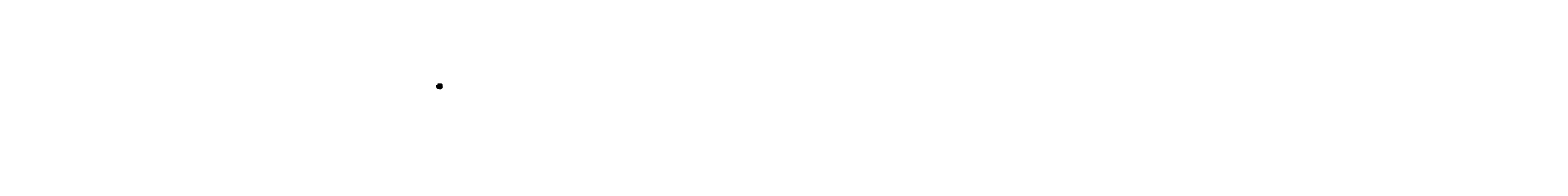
# Paper-space layout 'СО5' of a CAD drawing. Header units: millimetres. Extents: x -251634 to 540694, y -6316 to 23384.
# Tile 4 of 4: x -53552 to 144530, y -3093 to 297. Entities that reach past the tile are written whole.
import ezdxf
from ezdxf.enums import TextEntityAlignment as Align

# ---------------------------------------------------------------- set-up
doc = ezdxf.new("R2010")
doc.units = ezdxf.units.MM
for name, color, linetype, lineweight in [('....ТЕКСТ', 7, 'Continuous', 15), ('1', 7, 'Continuous', 25), ('_разбивка', 5, 'Continuous', 25), ('К2', 251, 'Continuous', 0), ('подпись_Ном._пера__5', 251, 'Continuous', 18)]:
    doc.layers.add(name, color=color, linetype=linetype, lineweight=lineweight)
doc.layers.add('Штампы', color=7, linetype='Continuous')
doc.styles.add('GOST изосп', font='isocpeui.ttf')
doc.styles.add('ISOCPEUR', font='isocpeur.ttf', dxfattribs={"height": 250})
doc.styles.add('ISOCPEUR_I', font='isocpeui.ttf', dxfattribs={"height": 250})
doc.styles.add('XREF1$0$Standard', font='isocpeur.ttf')
doc.styles.add('Инна', font='isocpeur.ttf')

# ---------------------------------------------------------------- blocks, each defined once
blk = doc.blocks.new('*U60')
at = {"lineweight": 50}
for p, q in [((5, 155), (20, 155)), ((5, 155), (5, 90)), ((5, 90), (20, 90)), ((8, 5), (8, 90)), ((8, 65), (20, 65)), ((8, 30), (20, 30)), ((8, 5), (20, 5)), ((13, 5), (13, 90))]:
    blk.add_line(p, q, dxfattribs=at)
for p, q in [((10, 155), (10, 90)), ((10, 145), (20, 145)), ((10, 130), (20, 130)), ((10, 110), (20, 110)), ((15, 155), (15, 90))]:
    blk.add_line(p, q)
blk.add_lwpolyline([(0, 0), (420, 0), (420, 297), (0, 297)], close=True)
blk.add_lwpolyline([(20, 292), (415, 292), (415, 5), (20, 5)], close=True, dxfattribs=at)
at = {"style": 'XREF1$0$Standard'}
for s, p in [('Согласовано', (8, 102)), ('Взам.инв. N', (10, 78)), ('Подпись и дата', (10, 48)), ('Инв.N подл.', (10, 18))]:
    blk.add_text(s, height=2.5, rotation=90, dxfattribs=at).set_placement(p, align=Align.MIDDLE_CENTER)
blk.add_text('Формат', height=2.5, dxfattribs=at).set_placement((364, 2))
blk.add_text('А3', height=2.5, dxfattribs=at).set_placement((382, 2), align=Align.RIGHT)
blk = doc.blocks.new('*T112')
at = {"layer": 'К2', "color": 0, "linetype": 'ByBlock', "lineweight": -2, "ltscale": 100, "transparency": 16777216}
for p, q in [((0, 0), (395, 0)), ((0, 0), (0, -203.48)), ((20, 0), (20, -203.48)), ((150, 0), (150, -203.48)), ((210, 0), (210, -203.48)), ((245, 0), (245, -203.48)), ((290, 0), (290, -203.48)), ((310, 0), (310, -203.48)), ((330, 0), (330, -203.48)), ((355, 0), (355, -203.48)), ((395, 0), (395, -203.48)), ((0, -32), (395, -32)), ((0, -40), (395, -40)), ((0, -48), (395, -48)), ((0, -56), (395, -56)), ((0, -64), (395, -64)), ((0, -72), (395, -72)), ((0, -80), (395, -80)), ((0, -88), (395, -88)), ((0, -96), (395, -96)), ((0, -104), (395, -104)), ((0, -112), (395, -112)), ((0, -120), (395, -120)), ((0, -128), (395, -128)), ((0, -136), (395, -136)), ((0, -144), (150, -144)), ((0, -152), (150, -152)), ((0, -160.12), (150, -160.12)), ((0, -169.44), (150, -169.44)), ((0, -177.44), (395, -177.44)), ((0, -185.44), (395, -185.44)), ((0, -194.46), (150, -194.46)), ((0, -203.48), (150, -203.48)), ((210, -144), (395, -144)), ((210, -152), (395, -152)), ((210, -160.12), (395, -160.12)), ((210, -169.44), (395, -169.44)), ((245, -203.48), (395, -203.48)), ((290, -194.46), (395, -194.46))]:
    blk.add_line(p, q, dxfattribs=at)
at = {"layer": 'К2', "color": 7, "linetype": 'ByBlock', "ltscale": 100, "transparency": 16777216}
for p, q in [((150, -144), (210, -144)), ((150, -152), (210, -152)), ((150, -160.12), (210, -160.12)), ((150, -169.44), (210, -169.44)), ((150, -194.46), (290, -194.46)), ((150, -203.48), (245, -203.48))]:
    blk.add_line(p, q, dxfattribs=at)
at = {"layer": 'К2', "color": 0, "ltscale": 100, "transparency": 16777216}
for s, insert, char_height, width, attachment_point in [('{\\fISOCPEUR|b0|i0|c204|p34;Поз.}', (10, -16), 3.5, 19.88, 5), ('{\\fISOCPEUR|b0|i0|c0|p34;1.10}', (10, -108), 3, 19.88, 5), ('{\\fISOCPEUR|b0|i0|c0|p34;1.11}', (10, -116), 3, 19.88, 5), ('{\\fISOCPEUR|b0|i0|c204|p34;2.1}', (10, -132), 3, 19.88, 5), ('{\\fISOCPEUR|b0|i0|c204|p34;2.2}', (10, -140), 3, 19.88, 5), ('{\\fISOCPEUR|b0|i0|c204|p34;2.3}', (10, -148), 3, 19.88, 5), ('{\\fISOCPEUR|b0|i0|c204|p34;2.4}', (10, -156.06), 3, 19.88, 5), ('{\\fISOCPEUR|b0|i0|c204|p34;2.5}', (10, -164.78), 3, 19.88, 5), ('{\\fISOCPEUR|b0|i0|c204|p34;2.6}', (10, -173.44), 3, 19.88, 5), ('{\\fISOCPEUR|b0|i0|c204|p34;2.7}', (10, -181.44), 3, 19.88, 5), ('{\\fISOCPEUR|b0|i0|c204|p34;2.\\fISOCPEUR|b0|i0|c0|p34;8}', (10, -189.95), 3, 19.88, 5), ('{\\fISOCPEUR|b0|i0|c204|p34;2.\\fISOCPEUR|b0|i0|c0|p34;9}', (10, -198.97), 3, 19.88, 5), ('{\\fISOCPEUR|b0|i0|c204|p34;1.1}', (10, -44), 3, 19.88, 5), ('{\\fISOCPEUR|b0|i0|c204|p34;1.2}', (10, -52), 3, 19.88, 5), ('{\\fISOCPEUR|b0|i0|c204|p34;1.3}', (10, -60), 3, 19.88, 5), ('{\\fISOCPEUR|b0|i0|c204|p34;1.4}', (10, -68), 3, 19.88, 5), ('{\\fISOCPEUR|b0|i0|c204|p34;1.5}', (10, -76), 3, 19.88, 5), ('{\\fISOCPEUR|b0|i0|c204|p34;1.7}', (10, -84), 3, 19.88, 5), ('{\\fISOCPEUR|b0|i0|c204|p34;1.8}', (10, -92), 3, 19.88, 5), ('{\\fISOCPEUR|b0|i0|c204|p34;1.9}', (10, -100), 3, 19.88, 5), ('{\\fISOCPEUR|b0|i0|c204|p34;2}', (10, -124), 3, 19.88, 5), ('{\\fISOCPEUR|b0|i0|c204|p34;1}', (10, -36), 3, 19.88, 5), ('\\A1;{\\fISOCPEUR|b0|i0|c204|p34;Коробка распределительная \\fISOCPEUR|b0|i0|c0|p34;60-0303 \\fISOCPEUR|b0|i0|c204|p34;для прямого монтажа двухкомпонентная безгалогенная \\fISOCPEUR|b0|i0|c0|p34;(HF) 100\\fISOCPEUR|b0|i0|c204|p34;х\\fISOCPEUR|b0|i0|c0|p34;100\\fISOCPEUR|b0|i0|c204|p34;х\\fISOCPEUR|b0|i0|c0|p34;40}', (20.06, -164.78), 3, 129.88, 4), ('{\\fISOCPEUR|b0|i0|c204|p34;Крепеж\\fISOCPEUR|b0|i0|c0|p34;-\\fISOCPEUR|b0|i0|c204|p34;клипса для труб для монтажного пистолета оранжевая \\fISOCPEUR|b0|i0|c0|p34;d20 \\fISOCPEUR|b0|i0|c204|p34;мм}', (20.06, -156.06), 3, 129.88, 4), ('\\A1;{\\fISOCPEUR|b0|i0|c204|p34; \\A0;Негорючая каменная вата (группа горючести НГ) с плотностью 165 кг/м3 (100х600х300)}', (20.06, -189.95), 3, 129.88, 4), ('{\\fISOCPEUR|b0|i0|c204|p34; BRITE Розетка TV оконечная РТВ11-0-БрЖ жемчуг (BR-A10-O-K36)}', (20.06, -100), 3, 129.88, 4), ('{\\fISOCPEUR|b0|i0|c204|p34; Антенна телевизионная}', (20.06, -68), 3, 129.88, 4), ('{\\fISOCPEUR|b0|i0|c204|p34; Усилитель телевизионный}', (20.06, -44), 3, 129.88, 4), ('{\\fISOCPEUR|b0|i0|c204|p34; Делитель}', (20.06, -52), 3, 129.88, 4), ('{\\fISOCPEUR|b0|i0|c204|p34; Труба гофрированная из ПВХ\\fISOCPEUR|b0|i0|c0|p34;, 20 \\fISOCPEUR|b0|i0|c204|p34;ММ}', (20.06, -148), 3, 129.88, 4), ('\\A1;{\\fISOCPEUR|b0|i0|c204|p34; \\A0;Терморасширяющаяся уплотнительная лента (10 м) }', (20.06, -181.44), 3, 129.88, 4), ('\\A1;{\\fISOCPEUR|b0|i0|c204|p34; Трос стальной 4 мм}', (20.06, -198.97), 3, 129.88, 4), ('{\\fISOCPEUR|b0|i0|c204|p34; Мачта телевизионная}', (20.06, -60), 3, 129.88, 4), ('{\\fISOCPEUR|b0|i0|c204|p34; Коннектор \\fISOCPEUR|b0|i0|c0|p34;BNC \\fISOCPEUR|b0|i0|c204|p34;для кабеля РК \\fISOCPEUR|b0|i0|c0|p34;75-9}', (20.06, -76), 3, 129.88, 4), ('{\\fISOCPEUR|b0|i0|c204|p34; Бокс 2-1-Н накладной без замка, 350х466х170 мм}', (20.06, -84), 3, 129.88, 4), ('{\\fISOCPEUR|b0|i0|c204|p34; Изолятор земли до 2 кВ}', (20.06, -92), 3, 129.88, 4), ('{\\fISOCPEUR|b0|i0|c0|p34; \\fISOCPEUR|b0|i0|c204|p34;Рамка \\fISOCPEUR|b0|i0|c0|p34;1-\\fISOCPEUR|b0|i0|c204|p34;местная квадратная РУ\\fISOCPEUR|b0|i0|c0|p34;-1-\\fISOCPEUR|b0|i0|c204|p34;БК \\fISOCPEUR|b0|i0|c0|p34;BOLERO Q1 \\fISOCPEUR|b0|i0|c204|p34;кремовый}', (20.06, -108), 3, 129.88, 4), ('{\\fISOCPEUR|b0|i0|c0|p34; \\fISOCPEUR|b0|i0|c204|p34;Радиоприемник}', (20.06, -116), 3, 129.88, 4), ('{\\fISOCPEUR|b0|i0|c0|p34; \\fISOCPEUR|b0|i0|c204|p34;Кабель коаксиальный}', (20.06, -132), 3, 129.88, 4), ('{\\fISOCPEUR|b0|i0|c0|p34; \\fISOCPEUR|b0|i0|c204|p34;Кабель заземления стойки желто-зеленый}', (20.06, -140), 3, 129.88, 4), ('\\A1;{\\fISOCPEUR|b0|i0|c204|p34; Огнезащитный герметик \\fISOCPEUR|b0|i0|c0|p34;310 \\fISOCPEUR|b0|i0|c204|p34;мл}', (21.5, -173.44), 3, 127, 4), ('{\\fISOCPEUR|b0|i0|c204|p34;Наименование и техническая характеристика оборудования и материалов}', (85, -16), 3.5, 129.88, 5), ('{\\fISOCPEUR|b0|i0|c204|p34;\\LКабельные изделия и материалы}', (85, -124), 3, 129.88, 5), ('{\\fISOCPEUR|b0|i0|c204|p34;Оборудование}', (85, -36), 3, 129.88, 5), ('{\\fISOCPEUR|b0|i0|c204|p34;Тип, марка оборудования.\\PОбозначения документа и опросного листа}', (180, -16), 3.5, 59.88, 5), ('{\\fISOCPEUR|b0|i0|c204|p34;ROCKWOOL CONLIT SL150-30 }', (180, -189.95), 3, 57, 5), ('{\\fISOCPEUR|b0|i0|c204|p34;bas-1142-p triton-m-uhf}', (180, -68), 3, 59.88, 5), ('{\\fISOCPEUR|b0|i0|c204|p34;ВВГнг(А)-HF (PE) 1х16}', (180, -140), 3, 59.88, 5), ('{\\fISOCPEUR|b0|i0|c204|p34;РК \\fISOCPEUR|b0|i0|c0|p34;75-9-3113\\fISOCPEUR|b0|i0|c204|p34;нг\\fISOCPEUR|b0|i0|c0|p34;(A)-LS}', (180, -132), 3, 59.88, 5), ('{\\fISOCPEUR|b0|i0|c204|p34;ОГНЕЗА-ЛТУ 4х45}', (180, -181.44), 3, 57, 5), ('{\\fISOCPEUR|b0|i0|c204|p34;Лира РП-248-1}', (180, -116), 3, 59.88, 5), ('{\\fISOCPEUR|b0|i0|c204|p34;ОГНЕЗА\\fISOCPEUR|b0|i0|c0|p34;-\\fISOCPEUR|b0|i0|c204|p34;ГТ}', (180, -173.44), 3, 57, 5), ('{\\fISOCPEUR|b0|i0|c204|p34;МТ-5/III-IV}', (180, -60), 3, 59.88, 5), ('{\\fISOCPEUR|b0|i0|c204|p34;\\T0.9;\\C7;ZА-811М}', (180, -44), 3, 59.88, 5), ('{\\fISOCPEUR|b0|i0|c204|p34;ART-1}', (180, -92), 3, 59.88, 5), ('{\\fISOCPEUR|b0|i0|c204|p34;2-1-Н}', (180, -84), 3, 59.88, 5), ('{\\fISOCPEUR|b0|i0|c0|p34;BNC}', (180, -76), 3, 59.88, 5), ('{\\fISOCPEUR|b0|i0|c204|p34;LV 6}', (180, -52), 3, 59.88, 5), ('{\\fISOCPEUR|b0|i0|c204|p34;Код оборудования,изделия, материала}', (227.5, -16), 3.5, 34.88, 5), ('{\\fISOCPEUR|b0|i0|c204|p34;Завод- изготовитель}', (267.5, -16), 3.5, 44.88, 5), ('{\\fISOCPEUR|b0|i0|c204|p34; ЗАО НПП ОСТ}', (267.5, -68), 3, 44.88, 5), ('{\\fISOCPEUR|b0|i0|c204|p34;Спецкабель}', (267.5, -140), 3, 44.88, 5), ('{\\fISOCPEUR|b0|i0|c204|p34;Промрукав}', (267.5, -148), 3, 42, 5), ('{\\fISOCPEUR|b0|i0|c204|p34;Промрукав}', (267.5, -156.06), 3, 42, 5), ('{\\fISOCPEUR|b0|i0|c204|p34;Промрукав}', (267.5, -164.78), 3, 42, 5), ('{\\fISOCPEUR|b0|i0|c204|p34;НПП ОСТ}', (267.5, -60), 3, 44.88, 5), ('{\\fISOCPEUR|b0|i0|c204|p34;Зэтрон}', (267.5, -44), 3, 44.88, 5), ('{\\fISOCPEUR|b0|i0|c204|p34;Россия}', (267.5, -76), 3, 44.88, 5), ('{\\fISOCPEUR|b0|i0|c204|p34;Россия}', (267.5, -173.44), 3, 42, 5), ('{\\fISOCPEUR|b0|i0|c204|p34;Россия}', (267.5, -198.97), 3, 42, 5), ('{\\fISOCPEUR|b0|i0|c204|p34; \\fISOCPEUR|b0|i0|c0|p34;CAVEL}', (267.5, -132), 3, 44.88, 5), ('{\\fISOCPEUR|b0|i0|c204|p34;ТЕКО}', (267.5, -84), 3, 44.88, 5), ('{\\fISOCPEUR|b0|i0|c0|p34;LANS}', (267.5, -52), 3, 44.88, 5), ('{\\fISOCPEUR|b0|i0|c0|p34;LANS}', (267.5, -92), 3, 44.88, 5), ('{\\fISOCPEUR|b0|i0|c0|p34;IEK}', (267.5, -100), 3, 44.88, 5), ('{\\fISOCPEUR|b0|i0|c0|p34;IEK}', (267.5, -108), 3, 44.88, 5), ('{\\fISOCPEUR|b0|i0|c0|p34;IEK}', (267.5, -116), 3, 44.88, 5), ('{\\fISOCPEUR|b0|i0|c204|p34;Ед. измерения}', (300, -16), 3.5, 19.88, 5), ('{\\fISOCPEUR|b0|i0|c204|p34;шт}', (300, -44), 3, 19.88, 5), ('{\\fISOCPEUR|b0|i0|c204|p34;шт}', (300, -52), 3, 19.88, 5), ('{\\fISOCPEUR|b0|i0|c204|p34;шт}', (300, -60), 3, 19.88, 5), ('{\\fISOCPEUR|b0|i0|c204|p34;шт}', (300, -68), 3, 19.88, 5), ('{\\fISOCPEUR|b0|i0|c204|p34;шт}', (300, -76), 3, 19.88, 5), ('{\\fISOCPEUR|b0|i0|c204|p34;шт}', (300, -84), 3, 19.88, 5), ('{\\fISOCPEUR|b0|i0|c204|p34;шт}', (300, -92), 3, 19.88, 5), ('{\\fISOCPEUR|b0|i0|c204|p34;шт}', (300, -100), 3, 19.88, 5), ('{\\fISOCPEUR|b0|i0|c204|p34;шт}', (300, -108), 3, 19.88, 5), ('{\\fISOCPEUR|b0|i0|c204|p34;шт}', (300, -116), 3, 19.88, 5), ('{\\fISOCPEUR|b0|i0|c204|p34;шт}', (300, -156.06), 3, 17, 5), ('{\\fISOCPEUR|b0|i0|c204|p34;шт}', (300, -164.78), 3, 17, 5), ('{\\fISOCPEUR|b0|i0|c204|p34;шт}', (300, -173.44), 3, 17, 5), ('{\\fISOCPEUR|b0|i0|c204|p34;шт}', (300, -181.44), 3, 17, 5), ('{\\fISOCPEUR|b0|i0|c204|p34;шт}', (300, -189.95), 3, 17, 5), ('{\\fISOCPEUR|b0|i0|c204|p34;м}', (300, -132), 3, 19.88, 5), ('{\\fISOCPEUR|b0|i0|c204|p34;м}', (300, -140), 3, 19.88, 5), ('м', (300, -148), 3, 17, 5), ('{\\fISOCPEUR|b0|i0|c204|p34;м}', (300, -198.97), 3, 17, 5), ('{\\fISOCPEUR|b0|i0|c204|p34;Количество}', (320, -16), 3.5, 19.88, 5), ('{\\fISOCPEUR|b0|i0|c0|p34;280}', (320, -132), 3, 19.88, 5), ('{\\fISOCPEUR|b0|i0|c0|p34;30}', (320, -140), 3, 19.88, 5), ('{\\fISOCPEUR|b0|i0|c0|p34;20', (320, -198.97), 3, 17, 5), ('{\\fISOCPEUR|b0|i0|c0|p34;12}', (320, -76), 3, 19.88, 5), ('{\\fISOCPEUR|b0|i0|c0|p34;2', (320, -181.44), 3, 17, 5), ('{\\fISOCPEUR|b0|i0|c0|p34;6}', (320, -100), 3, 19.88, 5), ('{\\fISOCPEUR|b0|i0|c0|p34;6}', (320, -108), 3, 19.88, 5), ('{\\fISOCPEUR|b0|i0|c0|p34;6}', (320, -116), 3, 19.88, 5), ('{\\fISOCPEUR|b0|i0|c0|p34;1}', (320, -44), 3, 19.88, 5), ('{\\fISOCPEUR|b0|i0|c0|p34;1', (320, -52), 3, 19.88, 5), ('{\\fISOCPEUR|b0|i0|c0|p34;1}', (320, -60), 3, 19.88, 5), ('{\\fISOCPEUR|b0|i0|c204|p34;1}', (320, -68), 3, 19.88, 5), ('{\\fISOCPEUR|b0|i0|c0|p34;1}', (320, -84), 3, 19.88, 5), ('{\\fISOCPEUR|b0|i0|c0|p34;1}', (320, -92), 3, 19.88, 5), ('{\\fISOCPEUR|b0|i0|c0|p34;1', (320, -173.44), 3, 17, 5), ('{\\fISOCPEUR|b0|i0|c0|p34;1', (320, -189.95), 3, 17, 5), ('{\\fISOCPEUR|b0|i0|c204|p34;Масса единицы, кг}', (342.5, -16), 3.5, 24.88, 5), ('{\\fISOCPEUR|b0|i0|c204|p34;Примечание}', (375, -16), 3.5, 39.88, 5)]:
    blk.add_mtext(s, dxfattribs=dict(at, insert=insert, char_height=char_height, width=width, attachment_point=attachment_point))
at = {"layer": 'К2', "color": 0, "ltscale": 100, "transparency": 16777216, "char_height": 3, "attachment_point": 5, "style": 'ISOCPEUR_I'}
for s, insert, width in [('{\\fISOCPEUR|b0|i0|c204|p34;PR01.0131}', (180, -148), 57), ('{\\fISOCPEUR|b0|i0|c204|p34;PR13.0152}', (180, -156.06), 57), ('{\\fISOCPEUR|b0|i0|c204|p34;60-0303}', (180, -164.78), 57), ('{\\fISOCPEUR|b0|i0|c204|p34;280}', (320, -148), 17), ('{\\fISOCPEUR|b0|i0|c204|p34;280}', (320, -156.06), 17), ('{\\fISOCPEUR|b0|i0|c204|p34;6}', (320, -164.78), 17)]:
    blk.add_mtext(s, dxfattribs=dict(at, insert=insert, width=width))

psp = doc.layouts.new('СО5')

# ---------------------------------------------------------------- linework, layer by layer
at = {"layer": '1', "linetype": 'Continuous', "lineweight": 60}
for points in [[(230, 60), (415, 60)], [(230, 5), (230, 60)], [(230, 60), (415, 60)], [(230, 5), (230, 60)], [(230, 40), (295, 40)], [(230, 40), (295, 40)], [(230, 35), (415, 35)], [(230, 35), (415, 35)], [(240, 60), (240, 35)], [(240, 60), (240, 35)], [(250, 60), (250, 5)], [(250, 60), (250, 5)], [(260, 60), (260, 35)], [(260, 60), (260, 35)], [(270, 60), (270, 5)], [(270, 60), (270, 5)], [(285, 60), (285, 5)], [(285, 60), (285, 5)], [(295, 5), (295, 60)], [(295, 5), (295, 60)], [(295, 50), (415, 50)], [(295, 50), (415, 50)], [(295, 20), (415, 20)], [(295, 20), (415, 20)], [(365, 5), (365, 35)], [(365, 35), (365, 5)], [(365, 5), (365, 35)], [(365, 35), (365, 5)], [(365, 30), (415, 30)], [(365, 30), (415, 30)], [(380, 35), (380, 20)], [(380, 35), (380, 20)], [(395, 35), (395, 20)], [(395, 35), (395, 20)]]:
    psp.add_lwpolyline(points, dxfattribs=at)
at = {"layer": '1', "linetype": 'Continuous', "lineweight": 25}
for points in [[(230, 55), (295, 55)], [(230, 55), (295, 55)], [(230, 50), (295, 50)], [(230, 50), (295, 50)], [(230, 45), (295, 45)], [(230, 45), (295, 45)], [(230, 30), (295, 30)], [(230, 30), (295, 30)], [(230, 25), (295, 25)], [(230, 25), (295, 25)], [(230, 20), (295, 20)], [(230, 20), (295, 20)], [(230, 15), (295, 15)], [(230, 15), (295, 15)], [(230, 10), (295, 10)], [(230, 10), (295, 10)]]:
    psp.add_lwpolyline(points, dxfattribs=at)
at = {"layer": '1', "linetype": 'Continuous', "lineweight": 60, "ltscale": 100}
for points in [[(230, 5), (415, 5)], [(230, 5), (415, 5)], [(415, 5), (415, 60)], [(415, 5), (415, 60)]]:
    psp.add_lwpolyline(points, dxfattribs=at)
at = {"layer": 'подпись_Ном._пера__5', "color": 5, "linetype": 'Continuous', "lineweight": 35}
psp.add_spline([(273, 33), (274, 31), (275, 37), (275, 35), (275, 31), (275, 31), (276, 31), (277, 36), (278, 37), (278, 36), (276, 31), (277, 31), (278, 31), (278, 31), (280, 36), (279, 30), (281, 37), (280, 31), (281, 32), (274, 33), (284, 36)], degree=3, dxfattribs=at)

# ---------------------------------------------------------------- block references
psp.add_blockref('*T112', (20, 292))
at = {"layer": 'Штампы', "color": 7}
psp.add_blockref('*U60', (0, 0), dxfattribs=at)

# ---------------------------------------------------------------- texts
at = {"layer": '....ТЕКСТ', "lineweight": 0, "ltscale": 100, "style": 'ISOCPEUR'}
for s, p in [('Стадия', (372, 33)), ('Лист', (387, 33)), ('Листов', (405, 33))]:
    psp.add_text(s, height=2.5, dxfattribs=at).set_placement(p, align=Align.MIDDLE_CENTER)
at = {"lineweight": 0, "ltscale": 100, "char_height": 2.5, "style": 'ISOCPEUR'}
for s, insert, width, attachment_point in [('\\pi2.61553;{\\T0.92;Изм.}', (229, 39), 10, 1), ('\\pi0.5;{\\T0.92;Кол.уч.}', (240, 39), 10, 1), ('\\pi0.5;{\\T0.92;Кол.уч.}', (240, 39), 10, 1), ('\\pi2.05303;{\\T0.92;Лист}', (249, 39), 10, 1), ('\\pi0.8;{\\T0.85;№ Док.}', (265, 38), 10.22, 5), ('\\pi0.5;{\\T0.92;Подпись}', (277, 38), 16.27, 5), ('\\pi2.18822;{\\T0.92;Дата}', (285, 40), 11.27, 1)]:
    psp.add_mtext(s, dxfattribs=dict(at, insert=insert, width=width, attachment_point=attachment_point))
at = {"layer": '1', "style": 'GOST изосп'}
for s, p in [('Разраб.', (231, 32)), ('Разраб.', (231, 32)), ('Проверил', (231, 26)), ('Проверил', (231, 26)), ('Н', (231, 11)), ('Н', (231, 11)), ('ГИП', (231, 7)), ('ГИП', (231, 7)), ('. ', (234, 11)), ('. ', (234, 11)), ('контр', (236, 11)), ('контр', (236, 11)), ('.', (246, 11)), ('.', (246, 11)), ('Малаханов', (251, 31)), ('Данилов', (251, 26)), ('Березин', (251, 11)), ('Березин', (251, 11)), ('Данилов', (251, 6)), ('Данилов', (251, 6)), ('10.22', (286, 31)), ('10.22', (286, 26)), ('10.22', (286, 11)), ('10.22', (286, 6))]:
    psp.add_text(s, height=2.5, dxfattribs=at).set_placement(p)
at = {"layer": '1', "attachment_point": 1, "style": 'GOST изосп'}
for s, width, gutter_width, insert, char_height in [('\\pi13.56608;{\\H0.91667x;Новосибирская область, п. Новые Решеты \\P\\pi0.55301;Новорешетовский сельсовет, Кочковский район, земельный \\P\\pi7.96363;участок с кадастровым номером 54:12:021502:257}', 89.86, 12.5, (312, 47), 2.5), ('\\pi94.53719;{\\H0.91667x;Красноярский край, Курагинский район, пос. Кошурниково, \\P\\pi3042.89861;ул. Горького, д. 7А}', 8985.98, 1250, (-220443, -1646), 250)]:
    psp.add_mtext_dynamic_manual_height_columns(s, width=width, gutter_width=gutter_width, heights=[0], dxfattribs=dict(at, insert=insert, char_height=char_height))
at = {"layer": '1', "attachment_point": 5, "style": 'GOST изосп'}
for s, insert, char_height, width in [('422-05/2022-ИОС5.СО5', (355, 55), 3.5, 120), ('\\pl1.02035;П ', (372, 25), 2.5, 15)]:
    psp.add_mtext(s, dxfattribs=dict(at, insert=insert, char_height=char_height, width=width))
at = {"layer": '_разбивка', "color": 0, "char_height": 2.5, "style": 'Инна'}
for s, insert, width, attachment_point in [('{\\fISOCPEUR|b0|i1|c204|p34;Дом культуры в п. Новые Решеты Новорешетовский сельсовет Кочковский район}', (330, 28), 70, 5), ('{\\fISOCPEUR|b0|i1|c204|p34;Спецификация оборудования, \\Pизделий и материалов. РТ.ТВ }', (330, 13), 70, 5), ('ООО "Проектные Технологии"', (390, 13), 50, 5), ('{\\fISOCPEUR|b0|i1|c204|p34;1}', (387, 26), 1.02, 1)]:
    psp.add_mtext(s, dxfattribs=dict(at, insert=insert, width=width, attachment_point=attachment_point))

doc.saveas('drawing.dxf')
